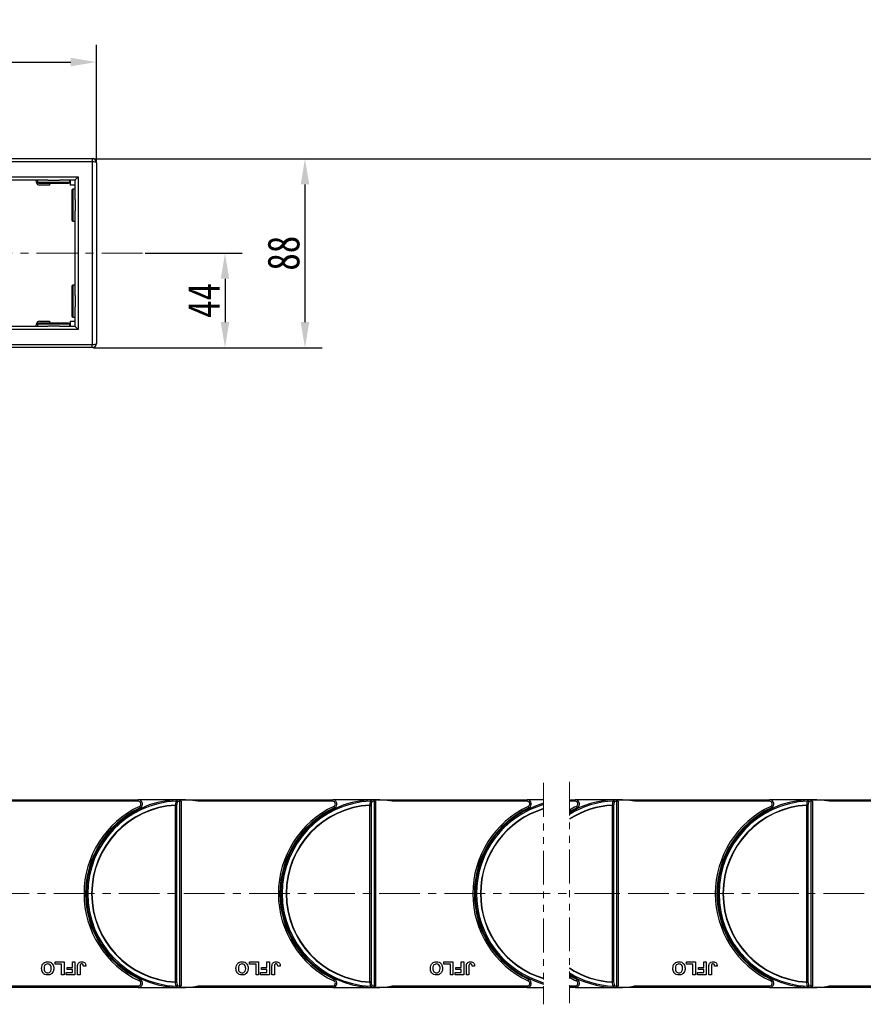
# Model space of a CAD drawing. Header units: millimetres. Extents: x -976 to 1106, y 28 to 1486.
# Tile 23 of 51: x 205 to 600, y 666 to 1127. Entities that reach past the tile are written whole.
import ezdxf

# ---------------------------------------------------------------- set-up
doc = ezdxf.new("R2010")
doc.units = ezdxf.units.MM
doc.linetypes.add('CENTERX2', pattern=[20.32, 12.7, -2.54, 2.54, -2.54])
doc.linetypes.add('PHANTOM2', pattern=[31.75, 15.875, -3.175, 3.175, -3.175, 3.175, -3.175])
doc.styles.get("Standard").update_dxf_attribs({"font": '仿宋_GB2312.ttf', "width": 0.8})
doc.dimstyles.new('ISO-60.1', dxfattribs={"dimtxt": 15, "dimasz": 12, "dimexe": 8, "dimexo": 0.625, "dimgap": 2.5, "dimtad": 1, "dimdsep": 46, "dimtxsty": 'Standard', "dimcen": 2.5, "dimadec": 0, "dimazin": 0, "dimtfac": 1, "dimtmove": 0, "dimatfit": 3, "dimfxl": 0, "dimarcsym": 0})

# ---------------------------------------------------------------- blocks, each defined once
blk = doc.blocks.new('*D3622')
at = {"color": 0, "lineweight": -2}
for p, q in [((117.49, 1062.16), (117.49, 1115.12)), ((240.51, 1060.47), (240.51, 1115.12)), ((129.49, 1107.12), (228.51, 1107.12))]:
    blk.add_line(p, q, dxfattribs=at)
at = {"color": 0, "lineweight": 9}
for points in [[(129.49, 1109.12), (129.49, 1105.12), (117.49, 1107.12)], [(228.51, 1109.12), (228.51, 1105.12), (240.51, 1107.12)]]:
    blk.add_solid(points, dxfattribs=at)
at = {"layer": 'Defpoints', "color": 0, "lineweight": 9}
for p in [(240.51, 1107.12), (117.49, 1061.53), (240.51, 1059.84)]:
    blk.add_point(p, dxfattribs=at)
at = {"color": 0, "lineweight": 9, "insert": (179, 1117.12), "char_height": 15, "attachment_point": 5}
blk.add_mtext('125', dxfattribs=at)
blk = doc.blocks.new('*D3624')
at = {"color": 0, "lineweight": -2}
for p, q in [((239.14, 1061.84), (346.17, 1061.84)), ((338.17, 1049.84), (338.17, 985.31)), ((239.14, 973.31), (346.17, 973.31))]:
    blk.add_line(p, q, dxfattribs=at)
at = {"color": 0, "lineweight": 9}
for points in [[(336.17, 1049.84), (340.17, 1049.84), (338.17, 1061.84)], [(336.17, 985.31), (340.17, 985.31), (338.17, 973.31)]]:
    blk.add_solid(points, dxfattribs=at)
at = {"layer": 'Defpoints', "color": 0, "lineweight": 9}
for p in [(238.51, 1061.84), (238.51, 973.31), (338.17, 973.31)]:
    blk.add_point(p, dxfattribs=at)
at = {"color": 0, "lineweight": 9, "insert": (328.17, 1017.58), "char_height": 15, "attachment_point": 5, "rotation": 90}
blk.add_mtext('88', dxfattribs=at)
blk = doc.blocks.new('*D3625')
at = {"color": 0, "lineweight": -2}
for p, q in [((263.43, 1017.58), (308.73, 1017.58)), ((300.73, 1005.58), (300.73, 985.31)), ((263.43, 973.31), (308.73, 973.31))]:
    blk.add_line(p, q, dxfattribs=at)
at = {"color": 0, "lineweight": 9}
for points in [[(298.73, 1005.58), (302.73, 1005.58), (300.73, 1017.58)], [(298.73, 985.31), (302.73, 985.31), (300.73, 973.31)]]:
    blk.add_solid(points, dxfattribs=at)
at = {"layer": 'Defpoints', "color": 0, "lineweight": 9}
for p in [(262.81, 1017.58), (262.81, 973.31), (300.73, 973.31)]:
    blk.add_point(p, dxfattribs=at)
at = {"color": 0, "lineweight": 9, "insert": (290.73, 995.44), "char_height": 15, "attachment_point": 5, "rotation": 90}
blk.add_mtext('44', dxfattribs=at)
blk = doc.blocks.new('*D3629')
at = {"color": 0, "lineweight": -2}
for p, q in [((289.94, 1061.84), (983.8, 1061.84)), ((975.8, 1049.84), (975.8, 685.34)), ((885.55, 673.34), (983.8, 673.34))]:
    blk.add_line(p, q, dxfattribs=at)
at = {"color": 0, "lineweight": 9}
for points in [[(973.8, 1049.84), (977.8, 1049.84), (975.8, 1061.84)], [(973.8, 685.34), (977.8, 685.34), (975.8, 673.34)]]:
    blk.add_solid(points, dxfattribs=at)
at = {"layer": 'Defpoints', "color": 0, "lineweight": 9}
for p in [(289.31, 1061.84), (884.92, 673.34), (975.8, 673.34)]:
    blk.add_point(p, dxfattribs=at)
at = {"color": 0, "lineweight": 9, "insert": (965.8, 867.59), "char_height": 15, "attachment_point": 5, "rotation": 90}
blk.add_mtext('2R+88', dxfattribs=at)

msp = doc.modelspace()

# ---------------------------------------------------------------- linework, layer by layer
at = {"color": 7, "linetype": 'Continuous', "lineweight": 25}
for p, q in [((161.135, 1061.864), (238.514, 1061.864)), ((238.514, 1061.864), (238.514, 1060.364)), ((238.514, 1060.364), (161.135, 1060.364)), ((238.514, 1060.364), (238.514, 974.836)), ((240.514, 1059.864), (240.514, 975.336)), ((169.014, 1053.364), (232.014, 1053.364)), ((217.821, 1051.864), (188.206, 1051.864)), ((212.482, 1050.704), (212.277, 1051.864)), ((213.014, 1051.864), (213.014, 1050.864)), ((217.821, 1051.864), (223.206, 1051.864)), ((230.514, 1051.864), (223.206, 1051.864)), ((228.014, 1050.864), (228.014, 1051.864)), ((228.414, 1049.464), (228.414, 1051.864)), ((230.514, 1042.793), (230.514, 1051.864)), ((232.014, 1053.364), (232.014, 981.836)), ((213.514, 1050.364), (223.956, 1050.364)), ((218.614, 1049.464), (213.959, 1049.464)), ((218.614, 1050.364), (218.614, 1049.464)), ((223.956, 1050.364), (227.514, 1050.364)), ((230.514, 1049.464), (228.414, 1049.464)), ((229.014, 1047.1), (229.014, 1033.1)), ((230.514, 1047.6), (229.514, 1047.6)), ((230.514, 1042.793), (230.514, 1037.408)), ((230.514, 997.793), (230.514, 1037.408)), ((229.514, 1032.6), (230.514, 1032.6)), ((229.014, 1002.1), (229.014, 988.1)), ((230.514, 1002.6), (229.514, 1002.6)), ((230.514, 997.793), (230.514, 992.408)), ((230.514, 983.336), (230.514, 992.408)), ((229.514, 987.6), (230.514, 987.6)), ((188.206, 983.336), (217.821, 983.336)), ((212.277, 983.336), (212.482, 984.497)), ((213.014, 984.336), (213.014, 983.336)), ((227.514, 984.836), (213.514, 984.836)), ((213.959, 985.736), (218.614, 985.736)), ((223.206, 983.336), (217.821, 983.336)), ((218.614, 985.736), (218.614, 984.836)), ((223.206, 983.336), (230.514, 983.336)), ((228.014, 983.336), (228.014, 984.336)), ((228.414, 983.336), (228.414, 985.736)), ((228.414, 985.736), (230.514, 985.736)), ((232.014, 981.836), (169.014, 981.836)), ((161.135, 974.836), (238.514, 974.836)), ((238.514, 973.336), (161.135, 973.336)), ((238.514, 973.336), (238.514, 974.836)), ((189.183, 761.6), (260.15, 761.6)), ((260.15, 760.85), (260.15, 761.6)), ((279.872, 761.6), (260.15, 761.6)), ((280.024, 761.007), (279.422, 761.457)), ((279.872, 761.6), (280.183, 761.6)), ((280.183, 761.6), (351.15, 761.6)), ((280.183, 761.6), (280.183, 761.599)), ((351.15, 760.85), (351.15, 761.6)), ((370.872, 761.6), (351.15, 761.6)), ((371.024, 761.007), (370.422, 761.457)), ((370.872, 761.6), (371.183, 761.6)), ((371.183, 761.6), (442.15, 761.6)), ((371.183, 761.6), (371.183, 761.599)), ((442.15, 760.85), (442.15, 761.6)), ((449.908, 761.6), (442.15, 761.6)), ((461.953, 761.6), (464.687, 761.6)), ((464.687, 760.85), (464.687, 761.6)), ((484.409, 761.6), (464.687, 761.6)), ((484.561, 761.007), (483.959, 761.457)), ((484.409, 761.6), (484.72, 761.6)), ((484.72, 761.6), (555.687, 761.6)), ((484.72, 761.6), (484.72, 761.599)), ((555.687, 760.85), (555.687, 761.6)), ((575.409, 761.6), (555.687, 761.6)), ((575.561, 761.007), (574.959, 761.457)), ((575.409, 761.6), (575.72, 761.6)), ((575.72, 761.6), (646.687, 761.6)), ((575.72, 761.6), (575.72, 761.599)), ((260.15, 760.85), (196.962, 760.85)), ((277.562, 676.239), (277.562, 758.962)), ((277.562, 758.962), (278.092, 758.962)), ((278.092, 758.962), (278.092, 676.239)), ((279.653, 674.357), (279.653, 760.844)), ((280.028, 760.85), (280.183, 760.85)), ((280.183, 760.85), (280.183, 674.35)), ((351.15, 760.85), (287.962, 760.85)), ((368.562, 676.239), (368.562, 758.962)), ((368.562, 758.962), (369.092, 758.962)), ((369.092, 758.962), (369.092, 676.239)), ((370.653, 674.357), (370.653, 760.844)), ((371.028, 760.85), (371.183, 760.85)), ((371.183, 760.85), (371.183, 674.35)), ((442.15, 760.85), (378.962, 760.85)), ((464.687, 760.85), (461.953, 760.85)), ((482.098, 676.239), (482.098, 758.962)), ((482.098, 758.962), (482.629, 758.962)), ((482.629, 758.962), (482.629, 676.239)), ((484.189, 674.357), (484.189, 760.844)), ((484.564, 760.85), (484.72, 760.85)), ((484.72, 760.85), (484.72, 674.35)), ((555.687, 760.85), (492.498, 760.85)), ((573.098, 676.239), (573.098, 758.962)), ((573.098, 758.962), (573.629, 758.962)), ((573.629, 758.962), (573.629, 676.239)), ((575.189, 674.357), (575.189, 760.844)), ((575.564, 760.85), (575.72, 760.85)), ((575.72, 760.85), (575.72, 674.35)), ((646.687, 760.85), (583.498, 760.85)), ((236.482, 724.9), (236.076, 724.9)), ((327.482, 724.9), (327.077, 724.9)), ((418.482, 724.9), (418.076, 724.9)), ((532.019, 724.9), (531.613, 724.9)), ((236.076, 710.3), (236.482, 710.3)), ((327.077, 710.3), (327.482, 710.3)), ((418.076, 710.3), (418.482, 710.3)), ((531.613, 710.3), (532.019, 710.3)), ((221.179, 684.6), (221.179, 685.6)), ((221.179, 685.6), (225.41, 685.6)), ((224.256, 684.6), (221.179, 684.6)), ((224.256, 679.6), (224.256, 684.6)), ((225.41, 685.6), (225.41, 679.6)), ((226.795, 682.062), (226.795, 683.062)), ((226.795, 683.062), (229.333, 683.062)), ((229.333, 683.062), (229.333, 685.6)), ((229.333, 685.6), (230.487, 685.6)), ((230.487, 685.6), (230.487, 679.6)), ((231.718, 679.6), (231.718, 683.383)), ((232.871, 683.484), (232.871, 679.6)), ((235.564, 683.677), (234.41, 683.6)), ((312.179, 684.6), (312.179, 685.6)), ((312.179, 685.6), (316.41, 685.6)), ((315.256, 684.6), (312.179, 684.6)), ((315.256, 679.6), (315.256, 684.6)), ((316.41, 685.6), (316.41, 679.6)), ((317.795, 682.062), (317.795, 683.062)), ((317.795, 683.062), (320.333, 683.062)), ((320.333, 685.6), (321.487, 685.6)), ((320.333, 683.062), (320.333, 685.6)), ((321.487, 685.6), (321.487, 679.6)), ((322.718, 679.6), (322.718, 683.383)), ((323.871, 683.484), (323.871, 679.6)), ((326.564, 683.677), (325.41, 683.6)), ((403.179, 684.6), (403.179, 685.6)), ((403.179, 685.6), (407.41, 685.6)), ((406.256, 684.6), (403.179, 684.6)), ((406.256, 679.6), (406.256, 684.6)), ((407.41, 685.6), (407.41, 679.6)), ((408.795, 682.062), (408.795, 683.062)), ((408.795, 683.062), (411.333, 683.062)), ((411.333, 683.062), (411.333, 685.6)), ((411.333, 685.6), (412.487, 685.6)), ((412.487, 685.6), (412.487, 679.6)), ((413.718, 679.6), (413.718, 683.383)), ((414.871, 683.484), (414.871, 679.6)), ((417.564, 683.677), (416.41, 683.6)), ((516.716, 684.6), (516.716, 685.6)), ((516.716, 685.6), (520.947, 685.6)), ((519.793, 684.6), (516.716, 684.6)), ((519.793, 679.6), (519.793, 684.6)), ((520.947, 685.6), (520.947, 679.6)), ((522.331, 683.062), (524.87, 683.062)), ((522.331, 682.062), (522.331, 683.062)), ((524.87, 683.062), (524.87, 685.6)), ((524.87, 685.6), (526.024, 685.6)), ((526.024, 685.6), (526.024, 679.6)), ((527.254, 679.6), (527.254, 683.383)), ((528.408, 683.484), (528.408, 679.6)), ((531.1, 683.677), (529.947, 683.6)), ((225.41, 679.6), (224.256, 679.6)), ((226.41, 679.6), (226.41, 680.6)), ((226.41, 680.6), (229.333, 680.6)), ((230.487, 679.6), (226.41, 679.6)), ((229.333, 682.062), (226.795, 682.062)), ((229.333, 680.6), (229.333, 682.062)), ((232.871, 679.6), (231.718, 679.6)), ((316.41, 679.6), (315.256, 679.6)), ((317.41, 679.6), (317.41, 680.6)), ((317.41, 680.6), (320.333, 680.6)), ((321.487, 679.6), (317.41, 679.6)), ((320.333, 682.062), (317.795, 682.062)), ((320.333, 680.6), (320.333, 682.062)), ((323.871, 679.6), (322.718, 679.6)), ((407.41, 679.6), (406.256, 679.6)), ((408.41, 679.6), (408.41, 680.6)), ((408.41, 680.6), (411.333, 680.6)), ((412.487, 679.6), (408.41, 679.6)), ((411.333, 682.062), (408.795, 682.062)), ((411.333, 680.6), (411.333, 682.062)), ((414.871, 679.6), (413.718, 679.6)), ((520.947, 679.6), (519.793, 679.6)), ((521.947, 680.6), (524.87, 680.6)), ((521.947, 679.6), (521.947, 680.6)), ((526.024, 679.6), (521.947, 679.6)), ((524.87, 682.062), (522.331, 682.062)), ((524.87, 680.6), (524.87, 682.062)), ((528.408, 679.6), (527.254, 679.6)), ((260.15, 673.6), (189.183, 673.6)), ((196.962, 674.35), (260.15, 674.35)), ((260.15, 674.35), (260.15, 673.6)), ((260.15, 673.6), (279.872, 673.6)), ((278.092, 676.239), (277.562, 676.239)), ((280.183, 673.6), (279.872, 673.6)), ((280.028, 674.35), (280.183, 674.35)), ((280.183, 673.601), (280.183, 673.6)), ((351.15, 673.6), (280.183, 673.6)), ((287.962, 674.35), (351.15, 674.35)), ((351.15, 674.35), (351.15, 673.6)), ((351.15, 673.6), (370.872, 673.6)), ((369.092, 676.239), (368.562, 676.239)), ((371.183, 673.6), (370.872, 673.6)), ((371.028, 674.35), (371.183, 674.35)), ((371.183, 673.601), (371.183, 673.6)), ((442.15, 673.6), (371.183, 673.6)), ((378.962, 674.35), (442.15, 674.35)), ((442.15, 674.35), (442.15, 673.6)), ((442.15, 673.6), (449.906, 673.6)), ((461.952, 674.35), (464.687, 674.35)), ((464.687, 673.6), (461.952, 673.6)), ((464.687, 674.35), (464.687, 673.6)), ((464.687, 673.6), (484.409, 673.6)), ((482.629, 676.239), (482.098, 676.239)), ((484.72, 673.6), (484.409, 673.6)), ((484.564, 674.35), (484.72, 674.35)), ((484.72, 673.601), (484.72, 673.6)), ((555.687, 673.6), (484.72, 673.6)), ((492.498, 674.35), (555.687, 674.35)), ((555.687, 674.35), (555.687, 673.6)), ((555.687, 673.6), (575.409, 673.6)), ((573.629, 676.239), (573.098, 676.239)), ((575.72, 673.6), (575.409, 673.6)), ((575.564, 674.35), (575.72, 674.35)), ((575.72, 673.601), (575.72, 673.6)), ((646.687, 673.6), (575.72, 673.6)), ((583.498, 674.35), (646.687, 674.35))]:
    msp.add_line(p, q, dxfattribs=at)
at = {"color": 8, "linetype": 'Continuous', "lineweight": 25}
for p, q in [((213.014, 1050.864), (224.202, 1050.864)), ((224.202, 1050.864), (228.014, 1050.864)), ((229.514, 1047.6), (229.514, 1032.6)), ((229.514, 1002.6), (229.514, 987.6)), ((228.014, 984.336), (213.014, 984.336))]:
    msp.add_line(p, q, dxfattribs=at)
at = {"color": 1, "linetype": 'CENTERX2', "lineweight": 13, "ltscale": 1.5}
for p, q in [((262.084, 1017.6), (-67.326, 1017.241)), ((7.183, 717.6), (483.666, 717.6)), ((904.704, 717.6), (470.718, 717.6))]:
    msp.add_line(p, q, dxfattribs=at)
at = {"color": 3, "linetype": 'PHANTOM2', "lineweight": 9}
for p, q in [((449.908, 769.437), (449.906, 665.763)), ((461.954, 770), (461.952, 666.326))]:
    msp.add_line(p, q, dxfattribs=at)
at = {"color": 7, "linetype": 'Continuous', "lineweight": 25, "flags": 128}
for points in [[(232.014, 1053.364), (231.721, 1053.072), (231.44, 1052.79), (231.18, 1052.531), (230.953, 1052.304), (230.766, 1052.117), (230.628, 1051.978), (230.543, 1051.893), (230.514, 1051.864)], [(230.514, 983.336), (230.543, 983.307), (230.628, 983.222), (230.766, 983.083), (230.953, 982.897), (231.18, 982.67), (231.44, 982.41), (231.721, 982.129), (232.014, 981.836)], [(277.893, 761.556), (277.893, 761.545), (277.895, 761.512), (277.897, 761.459), (277.9, 761.386), (277.904, 761.296), (277.909, 761.192), (277.914, 761.077), (277.92, 760.953)], [(368.893, 761.556), (368.893, 761.545), (368.895, 761.512), (368.897, 761.459), (368.9, 761.386), (368.904, 761.296), (368.909, 761.192), (368.914, 761.077), (368.92, 760.953)], [(482.429, 761.556), (482.43, 761.545), (482.431, 761.512), (482.434, 761.459), (482.437, 761.386), (482.441, 761.296), (482.446, 761.192), (482.451, 761.077), (482.457, 760.953)], [(573.429, 761.556), (573.43, 761.545), (573.431, 761.512), (573.434, 761.459), (573.437, 761.386), (573.441, 761.296), (573.446, 761.192), (573.451, 761.077), (573.457, 760.953)], [(260.682, 758.469), (260.744, 758.336), (260.804, 758.209), (260.859, 758.092), (260.907, 757.989), (260.947, 757.904), (260.976, 757.842), (260.994, 757.803), (261, 757.79)], [(277.553, 759.108), (277.554, 759.09), (277.555, 759.072), (277.556, 759.054), (277.558, 759.035), (277.559, 759.017), (277.56, 758.998), (277.561, 758.98), (277.562, 758.962)], [(351.682, 758.469), (351.744, 758.336), (351.804, 758.209), (351.859, 758.092), (351.907, 757.989), (351.947, 757.904), (351.976, 757.842), (351.994, 757.803), (352, 757.79)], [(368.553, 759.108), (368.554, 759.09), (368.555, 759.072), (368.556, 759.054), (368.557, 759.035), (368.559, 759.017), (368.56, 758.998), (368.561, 758.98), (368.562, 758.962)], [(442.682, 758.469), (442.744, 758.336), (442.804, 758.209), (442.859, 758.092), (442.907, 757.989), (442.947, 757.904), (442.976, 757.842), (442.994, 757.803), (443, 757.79)], [(465.218, 758.469), (465.28, 758.336), (465.34, 758.209), (465.395, 758.092), (465.444, 757.989), (465.483, 757.904), (465.513, 757.842), (465.531, 757.803), (465.537, 757.79)], [(482.09, 759.108), (482.091, 759.09), (482.092, 759.072), (482.093, 759.054), (482.094, 759.035), (482.095, 759.017), (482.096, 758.998), (482.097, 758.98), (482.098, 758.962)], [(556.218, 758.469), (556.28, 758.336), (556.34, 758.209), (556.395, 758.092), (556.444, 757.989), (556.483, 757.904), (556.513, 757.842), (556.531, 757.803), (556.537, 757.79)], [(260.682, 676.732), (260.744, 676.864), (260.804, 676.992), (260.859, 677.109), (260.907, 677.212), (260.947, 677.296), (260.976, 677.359), (260.994, 677.398), (261, 677.411)], [(277.562, 676.239), (277.561, 676.221), (277.56, 676.202), (277.559, 676.184), (277.558, 676.165), (277.556, 676.147), (277.555, 676.129), (277.554, 676.11), (277.553, 676.092)], [(277.92, 674.247), (277.914, 674.124), (277.909, 674.008), (277.904, 673.904), (277.9, 673.815), (277.897, 673.742), (277.895, 673.689), (277.893, 673.656), (277.893, 673.645)], [(351.682, 676.732), (351.744, 676.864), (351.804, 676.992), (351.859, 677.109), (351.907, 677.212), (351.947, 677.296), (351.976, 677.359), (351.994, 677.398), (352, 677.411)], [(368.562, 676.239), (368.561, 676.221), (368.56, 676.202), (368.559, 676.184), (368.557, 676.165), (368.556, 676.147), (368.555, 676.129), (368.554, 676.11), (368.553, 676.092)], [(368.92, 674.247), (368.914, 674.124), (368.909, 674.008), (368.904, 673.904), (368.9, 673.815), (368.897, 673.742), (368.895, 673.689), (368.893, 673.656), (368.893, 673.645)], [(442.682, 676.732), (442.744, 676.864), (442.804, 676.992), (442.859, 677.109), (442.907, 677.212), (442.947, 677.296), (442.976, 677.359), (442.994, 677.398), (443, 677.411)], [(465.218, 676.732), (465.28, 676.864), (465.34, 676.992), (465.395, 677.109), (465.444, 677.212), (465.483, 677.296), (465.513, 677.359), (465.531, 677.398), (465.537, 677.411)], [(482.098, 676.239), (482.097, 676.221), (482.096, 676.202), (482.095, 676.184), (482.094, 676.165), (482.093, 676.147), (482.092, 676.129), (482.091, 676.11), (482.09, 676.092)], [(482.457, 674.247), (482.451, 674.124), (482.446, 674.008), (482.441, 673.904), (482.437, 673.815), (482.434, 673.742), (482.431, 673.689), (482.43, 673.656), (482.429, 673.645)], [(556.218, 676.732), (556.28, 676.864), (556.34, 676.992), (556.395, 677.109), (556.444, 677.212), (556.483, 677.296), (556.513, 677.359), (556.531, 677.398), (556.537, 677.411)], [(573.457, 674.247), (573.451, 674.124), (573.446, 674.008), (573.441, 673.904), (573.437, 673.815), (573.434, 673.742), (573.431, 673.689), (573.43, 673.656), (573.429, 673.645)]]:
    msp.add_lwpolyline(points, dxfattribs=at)
at = {"color": 7, "linetype": 'Continuous', "lineweight": 25}
for centre, radius, start, end in [((238.514, 1059.864), 2, 0, 90), ((213.959, 1050.964), 1.5, 190, 270), ((213.514, 1050.864), 0.5, 180, 270), ((227.514, 1050.864), 0.5, 270, 0), ((229.514, 1047.1), 0.5, 90, 180), ((229.514, 1033.1), 0.5, 180, 270), ((229.514, 1002.1), 0.5, 90, 180), ((229.514, 988.1), 0.5, 180, 270), ((213.959, 984.236), 1.5, 90, 170), ((213.514, 984.336), 0.5, 90, 180), ((227.514, 984.336), 0.5, 0, 90), ((238.514, 975.336), 2, 270, 0), ((279.872, 717.6), 44, 92.57859, 267.42141), ((260.15, 759.6), 2, 295.15349, 90), ((279.872, 717.6), 44, 91.40525, 92.57859), ((277.784, 760.887), 0.677, 353.16625, 80.78329), ((279.872, 717.6), 44, 79.40598, 91.40525), ((278.773, 760.863), 0.88, 358.72506, 42.44683), ((276.488, 760.851), 3.54, 359.98441, 2.52712), ((370.872, 717.6), 44, 92.57859, 267.42141), ((351.15, 759.6), 2, 295.15349, 90), ((370.872, 717.6), 44, 91.40525, 92.57859), ((368.784, 760.887), 0.677, 353.16756, 80.78199), ((370.872, 717.6), 44, 79.40598, 91.40525), ((369.773, 760.863), 0.88, 358.72417, 42.44528), ((367.45, 760.851), 3.577, 359.99234, 2.50831), ((442.15, 759.6), 2, 295.15349, 90), ((484.409, 717.6), 44, 92.57859, 120.68742), ((464.687, 759.6), 2, 295.15349, 90), ((484.409, 717.6), 44, 91.40525, 92.57859), ((482.321, 760.887), 0.677, 353.16632, 80.78032), ((484.409, 717.6), 44, 79.40598, 91.40525), ((483.31, 760.863), 0.88, 358.7258, 42.43878), ((480.913, 760.848), 3.651, 0.0288, 2.49359), ((575.409, 717.6), 44, 92.57859, 267.42141), ((555.687, 759.6), 2, 295.15349, 90), ((575.409, 717.6), 44, 91.40525, 92.57859), ((573.321, 760.887), 0.677, 353.1688, 80.78365), ((575.409, 717.6), 44, 79.40598, 91.40525), ((574.31, 760.863), 0.879, 358.72005, 42.45429), ((572.062, 760.853), 3.502, 359.95442, 2.52449), ((279.872, 717.6), 45.15, 115.15349, 244.84651), ((279.872, 717.6), 44.4, 115.15349, 244.84651), ((279.872, 717.6), 43.397, 92.57859, 267.42141), ((279.872, 717.6), 41.573, 93.19752, 266.80248), ((279.872, 717.6), 41.426, 93.19752, 266.80248), ((260.15, 759.6), 1.25, 295.15349, 90), ((277.01, 756.057), 3.1, 69.57943, 79.9114), ((277.377, 757.913), 3.088, 69.52546, 79.868), ((280.403, 717.6), 43.25, 90.99361, 92.57859), ((370.872, 717.6), 45.15, 115.15349, 244.84651), ((370.872, 717.6), 44.4, 115.15349, 244.84651), ((370.872, 717.6), 43.397, 92.57859, 267.42141), ((370.872, 717.6), 41.573, 93.19752, 266.80248), ((370.872, 717.6), 41.426, 93.19752, 266.80248), ((351.15, 759.6), 1.25, 295.15349, 90), ((368.011, 756.058), 3.099, 69.57796, 79.91288), ((368.376, 757.912), 3.089, 69.5275, 79.86596), ((371.403, 717.6), 43.25, 90.99361, 92.57859), ((461.872, 717.6), 45.15, 115.15349, 244.84651), ((461.872, 717.6), 44.4, 115.15349, 244.84651), ((461.872, 717.6), 44, 105.77863, 254.21961), ((461.872, 717.6), 43.397, 106.0037, 253.99454), ((461.872, 717.6), 41.573, 106.72618, 253.27206), ((461.872, 717.6), 41.426, 106.78732, 253.21091), ((442.15, 759.6), 1.25, 295.15349, 90), ((484.409, 717.6), 43.397, 92.57859, 121.161), ((484.409, 717.6), 41.573, 93.19752, 122.69396), ((484.409, 717.6), 41.426, 93.19752, 122.82463), ((484.409, 717.6), 45.15, 115.15349, 119.82514), ((484.409, 717.6), 44.4, 115.15349, 120.38157), ((464.687, 759.6), 1.25, 295.15349, 90), ((481.547, 756.055), 3.101, 69.58202, 79.90882), ((481.913, 757.914), 3.088, 69.52419, 79.86764), ((484.939, 717.6), 43.25, 90.99361, 92.57859), ((575.409, 717.6), 45.15, 115.15349, 244.84651), ((575.409, 717.6), 44.4, 115.15349, 244.84651), ((575.409, 717.6), 43.397, 92.57859, 267.42141), ((575.409, 717.6), 41.573, 93.19752, 266.80248), ((575.409, 717.6), 41.426, 93.19752, 266.80248), ((555.687, 759.6), 1.25, 295.15349, 90), ((551.08, 757.802), 22.049, 3.01447, 3.39671), ((572.547, 756.057), 3.1, 69.58048, 79.91357), ((572.913, 757.914), 3.088, 69.52588, 79.8692), ((575.939, 717.6), 43.25, 90.99361, 92.57859), ((484.409, 717.6), 41.426, 237.1736, 266.80248), ((484.409, 717.6), 41.573, 237.30428, 266.80248), ((484.409, 717.6), 43.397, 238.83723, 267.42141), ((484.409, 717.6), 44, 239.31082, 267.42141), ((484.409, 717.6), 44.4, 239.61667, 244.84651), ((484.409, 717.6), 45.15, 240.17309, 244.84651), ((260.15, 675.6), 2, 270, 64.84651), ((260.15, 675.6), 1.25, 270, 64.84651), ((277.01, 679.144), 3.1, 280.0886, 290.42057), ((277.784, 674.313), 0.677, 279.21527, 6.83518), ((279.872, 717.6), 44, 267.42141, 268.59475), ((277.377, 677.287), 3.088, 280.132, 290.47454), ((280.403, 717.6), 43.25, 267.42141, 269.00639), ((279.872, 717.6), 44, 268.59475, 280.59402), ((278.773, 674.337), 0.88, 317.55644, 1.2735), ((276.491, 674.349), 3.536, 357.47171, 0.01677), ((351.15, 675.6), 2, 270, 64.84651), ((351.15, 675.6), 1.25, 270, 64.84651), ((368.011, 679.143), 3.099, 280.08712, 290.42204), ((368.784, 674.313), 0.677, 279.21658, 6.83388), ((370.872, 717.6), 44, 267.42141, 268.59475), ((368.376, 677.288), 3.089, 280.13404, 290.4725), ((371.403, 717.6), 43.25, 267.42141, 269.00639), ((370.872, 717.6), 44, 268.59475, 280.59402), ((369.773, 674.337), 0.88, 317.55799, 1.27438), ((367.454, 674.35), 3.574, 357.49052, 0.00883), ((442.15, 675.6), 2, 270, 64.84651), ((442.15, 675.6), 1.25, 270, 64.84651), ((464.687, 675.6), 2, 270, 64.84651), ((464.687, 675.6), 1.25, 270, 64.84651), ((481.547, 679.145), 3.101, 280.09118, 290.41798), ((482.321, 674.313), 0.677, 279.21968, 6.83368), ((484.409, 717.6), 44, 267.42141, 268.59475), ((481.913, 677.287), 3.088, 280.13236, 290.47581), ((484.939, 717.6), 43.25, 267.42141, 269.00639), ((484.409, 717.6), 44, 268.59475, 280.59402), ((483.31, 674.337), 0.88, 317.56575, 1.27151), ((480.913, 674.352), 3.651, 357.50641, 359.9712), ((555.687, 675.6), 2, 270, 64.84651), ((555.687, 675.6), 1.25, 270, 64.84651), ((554.903, 677.184), 18.22, 356.56313, 357.0257), ((572.547, 679.144), 3.1, 280.08643, 290.41952), ((573.321, 674.313), 0.677, 279.21635, 6.8312), ((575.409, 717.6), 44, 267.42141, 268.59475), ((572.913, 677.287), 3.088, 280.1308, 290.47412), ((575.939, 717.6), 43.25, 267.42141, 269.00639), ((575.409, 717.6), 44, 268.59475, 280.59402), ((574.31, 674.337), 0.879, 317.55024, 1.27726), ((572.062, 674.347), 3.502, 357.47551, 0.04558)]:
    msp.add_arc(centre, radius, start, end, dxfattribs=at)
for centre, start_param, end_param in [((238.514, 1059.864), 0, 1.5707963), ((238.514, 975.336), 4.712389, 6.2831853)]:
    msp.add_ellipse(centre, major_axis=(2, 0), ratio=0.25, start_param=start_param, end_param=end_param, dxfattribs=at)
for points, knots in [([(279.422, 761.457), (279.29, 761.507), (279.086, 761.584), (278.869, 761.586), (278.793, 761.587)], [0, 0, 0, 0, 0.64984434, 1, 1, 1, 1]), ([(280.183, 760.85), (280.182, 760.852), (280.129, 760.904), (280.076, 760.956), (280.024, 761.007)], [0, 0, 0, 0, 0.024536, 1, 1, 1, 1]), ([(370.422, 761.457), (370.29, 761.507), (370.086, 761.584), (369.869, 761.586), (369.793, 761.587)], [0, 0, 0, 0, 0.6498294, 1, 1, 1, 1]), ([(371.183, 760.85), (371.182, 760.852), (371.129, 760.904), (371.076, 760.956), (371.024, 761.007)], [0, 0, 0, 0, 0.0245372, 1, 1, 1, 1]), ([(483.959, 761.457), (483.826, 761.507), (483.622, 761.584), (483.406, 761.586), (483.33, 761.587)], [0, 0, 0, 0, 0.6497995, 1, 1, 1, 1]), ([(484.72, 760.85), (484.718, 760.852), (484.666, 760.904), (484.613, 760.956), (484.561, 761.007)], [0, 0, 0, 0, 0.02453486, 1, 1, 1, 1]), ([(574.959, 761.457), (574.826, 761.507), (574.622, 761.584), (574.406, 761.586), (574.33, 761.587)], [0, 0, 0, 0, 0.6498593, 1, 1, 1, 1]), ([(575.72, 760.85), (575.718, 760.852), (575.666, 760.904), (575.613, 760.956), (575.561, 761.007)], [0, 0, 0, 0, 0.02453486, 1, 1, 1, 1]), ([(277.553, 759.108), (277.637, 759.53), (277.759, 760.145), (277.881, 760.76), (277.92, 760.953)], [0, 0, 0, 0, 0.6855349, 1, 1, 1, 1]), ([(278.457, 760.806), (278.419, 760.613), (278.297, 759.998), (278.175, 759.383), (278.092, 758.962)], [0, 0, 0, 0, 0.3144765, 1, 1, 1, 1]), ([(280.028, 760.85), (279.969, 760.85), (279.83, 760.849), (279.718, 760.846), (279.653, 760.844)], [0, 0, 0, 0, 0.4157122, 1, 1, 1, 1]), ([(368.553, 759.108), (368.637, 759.53), (368.759, 760.145), (368.881, 760.76), (368.92, 760.953)], [0, 0, 0, 0, 0.68553685, 1, 1, 1, 1]), ([(369.457, 760.806), (369.419, 760.613), (369.297, 759.998), (369.175, 759.383), (369.092, 758.962)], [0, 0, 0, 0, 0.314476, 1, 1, 1, 1]), ([(371.028, 760.85), (370.969, 760.85), (370.83, 760.849), (370.718, 760.846), (370.653, 760.844)], [0, 0, 0, 0, 0.4157122, 1, 1, 1, 1]), ([(482.09, 759.108), (482.174, 759.53), (482.296, 760.145), (482.418, 760.76), (482.457, 760.953)], [0, 0, 0, 0, 0.68553388, 1, 1, 1, 1]), ([(482.993, 760.806), (482.955, 760.613), (482.834, 759.998), (482.712, 759.383), (482.629, 758.962)], [0, 0, 0, 0, 0.314474, 1, 1, 1, 1]), ([(484.564, 760.85), (484.506, 760.85), (484.366, 760.849), (484.255, 760.846), (484.189, 760.844)], [0, 0, 0, 0, 0.4157505, 1, 1, 1, 1]), ([(573.09, 759.108), (573.174, 759.53), (573.296, 760.145), (573.418, 760.76), (573.457, 760.953)], [0, 0, 0, 0, 0.68553983, 1, 1, 1, 1]), ([(573.994, 760.806), (573.955, 760.613), (573.833, 759.998), (573.712, 759.383), (573.629, 758.962)], [0, 0, 0, 0, 0.31447989, 1, 1, 1, 1]), ([(575.564, 760.85), (575.506, 760.85), (575.366, 760.849), (575.255, 760.846), (575.189, 760.844)], [0, 0, 0, 0, 0.415674, 1, 1, 1, 1]), ([(214.871, 682.609), (214.901, 683.052), (214.96, 683.937), (215.66, 685.012), (216.666, 685.602), (217.361, 685.652), (217.709, 685.677)], [0, 0, 0, 0, 0.280559, 0.5594744, 0.7794223, 1, 1, 1, 1]), ([(217.726, 679.523), (217.279, 679.566), (216.387, 679.651), (215.394, 680.499), (214.927, 681.561), (214.89, 682.259), (214.871, 682.609)], [0, 0, 0, 0, 0.2798263, 0.5586395, 0.7789865, 1, 1, 1, 1]), ([(217.712, 684.677), (217.426, 684.64), (216.856, 684.567), (216.109, 683.774), (216.057, 683.033), (216.025, 682.58)], [0, 0, 0, 0, 0.2799821, 0.5597541, 1, 1, 1, 1]), ([(216.025, 682.58), (216.038, 682.297), (216.062, 681.735), (216.424, 681.005), (217.045, 680.58), (217.489, 680.542), (217.712, 680.523)], [0, 0, 0, 0, 0.2811006, 0.5600103, 0.7797046, 1, 1, 1, 1]), ([(217.709, 685.677), (218.153, 685.637), (219.039, 685.557), (220.033, 684.726), (220.506, 683.676), (220.545, 682.983), (220.564, 682.636)], [0, 0, 0, 0, 0.2799416, 0.5587153, 0.7790515, 1, 1, 1, 1]), ([(219.41, 682.597), (219.396, 682.881), (219.369, 683.447), (218.991, 684.169), (218.381, 684.611), (217.935, 684.655), (217.712, 684.677)], [0, 0, 0, 0, 0.2810103, 0.5601262, 0.7799449, 1, 1, 1, 1]), ([(217.712, 680.523), (217.997, 680.556), (218.567, 680.622), (219.329, 681.401), (219.379, 682.143), (219.41, 682.597)], [0, 0, 0, 0, 0.28026756, 0.55987496, 1, 1, 1, 1]), ([(220.564, 682.636), (220.556, 682.344), (220.541, 681.821), (220.371, 681.328), (220.296, 681.111)], [0, 0, 0, 0, 0.56018348, 1, 1, 1, 1]), ([(231.718, 683.383), (231.719, 683.599), (231.721, 683.984), (231.81, 684.359), (231.849, 684.523)], [0, 0, 0, 0, 0.560306, 1, 1, 1, 1]), ([(231.849, 684.523), (231.943, 684.723), (232.131, 685.122), (232.792, 685.606), (233.362, 685.65), (233.71, 685.677)], [0, 0, 0, 0, 0.2801275, 0.56030834, 1, 1, 1, 1]), ([(233.636, 684.677), (233.497, 684.668), (233.288, 684.654), (233.057, 684.487), (232.868, 684.113), (232.87, 683.763), (232.871, 683.484)], [0, 0, 0, 0, 0.2494036, 0.3744378, 0.4994621, 1, 1, 1, 1]), ([(234.254, 684.347), (234.214, 684.403), (234.134, 684.515), (233.921, 684.65), (233.744, 684.667), (233.636, 684.677)], [0, 0, 0, 0, 0.2807536, 0.5609467, 1, 1, 1, 1]), ([(233.71, 685.677), (234.003, 685.655), (234.586, 685.612), (235.252, 685.068), (235.529, 684.361), (235.552, 683.905), (235.564, 683.677)], [0, 0, 0, 0, 0.28023807, 0.55842048, 0.77883564, 1, 1, 1, 1]), ([(234.41, 683.6), (234.404, 683.745), (234.394, 684.003), (234.296, 684.242), (234.254, 684.347)], [0, 0, 0, 0, 0.56099914, 1, 1, 1, 1]), ([(305.871, 682.609), (305.901, 683.052), (305.96, 683.937), (306.66, 685.012), (307.666, 685.602), (308.361, 685.652), (308.709, 685.677)], [0, 0, 0, 0, 0.280559, 0.5594744, 0.7794223, 1, 1, 1, 1]), ([(308.726, 679.523), (308.279, 679.566), (307.387, 679.651), (306.394, 680.499), (305.928, 681.561), (305.89, 682.259), (305.871, 682.609)], [0, 0, 0, 0, 0.279826, 0.5586413, 0.7789867, 1, 1, 1, 1]), ([(308.712, 684.677), (308.426, 684.64), (307.856, 684.567), (307.109, 683.774), (307.057, 683.033), (307.025, 682.58)], [0, 0, 0, 0, 0.2799818, 0.5597535, 1, 1, 1, 1]), ([(307.025, 682.58), (307.038, 682.297), (307.062, 681.735), (307.424, 681.005), (308.045, 680.58), (308.489, 680.542), (308.712, 680.523)], [0, 0, 0, 0, 0.28110105, 0.56001057, 0.77970475, 1, 1, 1, 1]), ([(308.709, 685.677), (309.153, 685.637), (310.039, 685.557), (311.033, 684.726), (311.506, 683.676), (311.545, 682.983), (311.564, 682.636)], [0, 0, 0, 0, 0.2799387, 0.5587152, 0.7790516, 1, 1, 1, 1]), ([(310.41, 682.597), (310.396, 682.881), (310.369, 683.447), (309.991, 684.169), (309.381, 684.611), (308.935, 684.655), (308.712, 684.677)], [0, 0, 0, 0, 0.2810114, 0.5601254, 0.7799445, 1, 1, 1, 1]), ([(308.712, 680.523), (308.997, 680.556), (309.567, 680.622), (310.329, 681.401), (310.379, 682.143), (310.41, 682.597)], [0, 0, 0, 0, 0.28026756, 0.55987496, 1, 1, 1, 1]), ([(311.564, 682.636), (311.556, 682.344), (311.541, 681.821), (311.371, 681.328), (311.296, 681.111)], [0, 0, 0, 0, 0.56018161, 1, 1, 1, 1]), ([(322.718, 683.383), (322.719, 683.599), (322.721, 683.984), (322.81, 684.359), (322.849, 684.523)], [0, 0, 0, 0, 0.560306, 1, 1, 1, 1]), ([(322.849, 684.523), (322.943, 684.723), (323.131, 685.122), (323.792, 685.606), (324.362, 685.65), (324.71, 685.677)], [0, 0, 0, 0, 0.2801298, 0.5603097, 1, 1, 1, 1]), ([(324.636, 684.677), (324.497, 684.668), (324.288, 684.654), (324.057, 684.487), (323.868, 684.113), (323.87, 683.763), (323.871, 683.484)], [0, 0, 0, 0, 0.2493961, 0.374431, 0.4994604, 1, 1, 1, 1]), ([(325.254, 684.347), (325.214, 684.403), (325.134, 684.515), (324.921, 684.65), (324.744, 684.667), (324.636, 684.677)], [0, 0, 0, 0, 0.2807528, 0.56092794, 1, 1, 1, 1]), ([(324.71, 685.677), (325.003, 685.655), (325.586, 685.612), (326.252, 685.068), (326.529, 684.361), (326.552, 683.905), (326.564, 683.677)], [0, 0, 0, 0, 0.2802337, 0.5584203, 0.7788358, 1, 1, 1, 1]), ([(325.41, 683.6), (325.404, 683.745), (325.394, 684.003), (325.296, 684.242), (325.254, 684.347)], [0, 0, 0, 0, 0.561, 1, 1, 1, 1]), ([(396.871, 682.609), (396.901, 683.052), (396.96, 683.937), (397.66, 685.012), (398.666, 685.602), (399.361, 685.652), (399.709, 685.677)], [0, 0, 0, 0, 0.2805582, 0.559475, 0.7794226, 1, 1, 1, 1]), ([(399.726, 679.523), (399.279, 679.566), (398.387, 679.651), (397.394, 680.499), (396.928, 681.561), (396.89, 682.259), (396.871, 682.609)], [0, 0, 0, 0, 0.2798266, 0.5586402, 0.7789862, 1, 1, 1, 1]), ([(399.712, 684.677), (399.426, 684.64), (398.856, 684.567), (398.109, 683.774), (398.057, 683.033), (398.025, 682.58)], [0, 0, 0, 0, 0.2799825, 0.5597514, 1, 1, 1, 1]), ([(398.025, 682.58), (398.038, 682.297), (398.062, 681.735), (398.424, 681.005), (399.045, 680.58), (399.489, 680.542), (399.712, 680.523)], [0, 0, 0, 0, 0.2811021, 0.5600098, 0.7797044, 1, 1, 1, 1]), ([(399.709, 685.677), (400.153, 685.637), (401.039, 685.557), (402.033, 684.726), (402.506, 683.676), (402.545, 682.983), (402.564, 682.636)], [0, 0, 0, 0, 0.2799387, 0.5587152, 0.7790516, 1, 1, 1, 1]), ([(401.41, 682.597), (401.396, 682.881), (401.369, 683.447), (400.991, 684.169), (400.381, 684.611), (399.935, 684.655), (399.712, 684.677)], [0, 0, 0, 0, 0.2810103, 0.5601262, 0.7799449, 1, 1, 1, 1]), ([(399.712, 680.523), (399.997, 680.556), (400.567, 680.622), (401.329, 681.401), (401.379, 682.143), (401.41, 682.597)], [0, 0, 0, 0, 0.2802713, 0.5598777, 1, 1, 1, 1]), ([(402.564, 682.636), (402.556, 682.344), (402.541, 681.821), (402.371, 681.328), (402.296, 681.111)], [0, 0, 0, 0, 0.5601801, 1, 1, 1, 1]), ([(413.718, 683.383), (413.719, 683.599), (413.721, 683.984), (413.81, 684.359), (413.849, 684.523)], [0, 0, 0, 0, 0.56030428, 1, 1, 1, 1]), ([(413.849, 684.523), (413.943, 684.723), (414.131, 685.122), (414.792, 685.606), (415.362, 685.65), (415.71, 685.677)], [0, 0, 0, 0, 0.2801261, 0.5603106, 1, 1, 1, 1]), ([(415.636, 684.677), (415.497, 684.668), (415.288, 684.654), (415.057, 684.487), (414.868, 684.113), (414.87, 683.763), (414.871, 683.484)], [0, 0, 0, 0, 0.2493885, 0.3744241, 0.4994587, 1, 1, 1, 1]), ([(416.254, 684.347), (416.214, 684.403), (416.134, 684.515), (415.921, 684.65), (415.744, 684.667), (415.636, 684.677)], [0, 0, 0, 0, 0.2807613, 0.5609148, 1, 1, 1, 1]), ([(415.71, 685.677), (416.003, 685.655), (416.586, 685.612), (417.252, 685.068), (417.529, 684.361), (417.552, 683.905), (417.564, 683.677)], [0, 0, 0, 0, 0.2802393, 0.5584191, 0.7788352, 1, 1, 1, 1]), ([(416.41, 683.6), (416.404, 683.745), (416.394, 684.003), (416.296, 684.242), (416.254, 684.347)], [0, 0, 0, 0, 0.5610045, 1, 1, 1, 1]), ([(510.408, 682.609), (510.438, 683.052), (510.496, 683.937), (511.196, 685.012), (512.202, 685.602), (512.898, 685.652), (513.246, 685.677)], [0, 0, 0, 0, 0.2805577, 0.559475, 0.7794285, 1, 1, 1, 1]), ([(513.263, 679.523), (512.816, 679.566), (511.923, 679.651), (510.93, 680.499), (510.464, 681.561), (510.427, 682.259), (510.408, 682.609)], [0, 0, 0, 0, 0.2798268, 0.5586406, 0.7789868, 1, 1, 1, 1]), ([(513.248, 684.677), (512.963, 684.64), (512.393, 684.567), (511.645, 683.774), (511.594, 683.033), (511.562, 682.58)], [0, 0, 0, 0, 0.2799823, 0.559744, 1, 1, 1, 1]), ([(511.562, 682.58), (511.574, 682.297), (511.599, 681.735), (511.961, 681.005), (512.582, 680.58), (513.026, 680.542), (513.248, 680.523)], [0, 0, 0, 0, 0.2810906, 0.560017, 0.7797039, 1, 1, 1, 1]), ([(513.246, 685.677), (513.69, 685.637), (514.576, 685.557), (515.57, 684.726), (516.043, 683.676), (516.081, 682.983), (516.1, 682.636)], [0, 0, 0, 0, 0.2799449, 0.5587165, 0.7790502, 1, 1, 1, 1]), ([(514.947, 682.597), (514.933, 682.881), (514.906, 683.447), (514.528, 684.169), (513.917, 684.611), (513.471, 684.655), (513.248, 684.677)], [0, 0, 0, 0, 0.2810077, 0.5601269, 0.7799363, 1, 1, 1, 1]), ([(513.248, 680.523), (513.534, 680.556), (514.104, 680.622), (514.866, 681.401), (514.916, 682.143), (514.947, 682.597)], [0, 0, 0, 0, 0.2802624, 0.5598765, 1, 1, 1, 1]), ([(516.1, 682.636), (516.092, 682.344), (516.078, 681.821), (515.907, 681.328), (515.832, 681.111)], [0, 0, 0, 0, 0.5601614, 1, 1, 1, 1]), ([(527.254, 683.383), (527.256, 683.599), (527.258, 683.984), (527.346, 684.359), (527.385, 684.523)], [0, 0, 0, 0, 0.5602821, 1, 1, 1, 1]), ([(527.385, 684.523), (527.48, 684.723), (527.668, 685.122), (528.329, 685.606), (528.899, 685.65), (529.247, 685.677)], [0, 0, 0, 0, 0.2801153, 0.5603102, 1, 1, 1, 1]), ([(529.173, 684.677), (529.033, 684.668), (528.824, 684.654), (528.594, 684.487), (528.404, 684.113), (528.406, 683.763), (528.408, 683.484)], [0, 0, 0, 0, 0.2493709, 0.3744102, 0.4994359, 1, 1, 1, 1]), ([(529.79, 684.347), (529.75, 684.403), (529.67, 684.515), (529.458, 684.65), (529.281, 684.667), (529.173, 684.677)], [0, 0, 0, 0, 0.2807613, 0.5609148, 1, 1, 1, 1]), ([(529.247, 685.677), (529.54, 685.655), (530.123, 685.612), (530.789, 685.068), (531.066, 684.361), (531.089, 683.905), (531.1, 683.677)], [0, 0, 0, 0, 0.2802314, 0.5584128, 0.7788339, 1, 1, 1, 1]), ([(529.947, 683.6), (529.941, 683.745), (529.93, 684.003), (529.833, 684.242), (529.79, 684.347)], [0, 0, 0, 0, 0.5610063, 1, 1, 1, 1]), ([(218.99, 679.759), (218.761, 679.681), (218.35, 679.542), (217.917, 679.529), (217.726, 679.523)], [0, 0, 0, 0, 0.5595618, 1, 1, 1, 1]), ([(220.296, 681.111), (220.118, 680.792), (219.802, 680.222), (219.238, 679.9), (218.99, 679.759)], [0, 0, 0, 0, 0.55995428, 1, 1, 1, 1]), ([(309.99, 679.759), (309.761, 679.681), (309.35, 679.542), (308.917, 679.529), (308.726, 679.523)], [0, 0, 0, 0, 0.5595618, 1, 1, 1, 1]), ([(311.296, 681.111), (311.118, 680.792), (310.802, 680.222), (310.238, 679.9), (309.99, 679.759)], [0, 0, 0, 0, 0.5599523, 1, 1, 1, 1]), ([(400.99, 679.759), (400.761, 679.681), (400.35, 679.542), (399.917, 679.529), (399.726, 679.523)], [0, 0, 0, 0, 0.5595618, 1, 1, 1, 1]), ([(402.296, 681.111), (402.118, 680.792), (401.802, 680.222), (401.238, 679.9), (400.99, 679.759)], [0, 0, 0, 0, 0.5599523, 1, 1, 1, 1]), ([(514.527, 679.759), (514.297, 679.681), (513.886, 679.542), (513.453, 679.529), (513.263, 679.523)], [0, 0, 0, 0, 0.55954892, 1, 1, 1, 1]), ([(515.832, 681.111), (515.655, 680.792), (515.338, 680.222), (514.775, 679.9), (514.527, 679.759)], [0, 0, 0, 0, 0.5599523, 1, 1, 1, 1]), ([(277.92, 674.247), (277.824, 674.729), (277.702, 675.344), (277.58, 675.959), (277.553, 676.092)], [0, 0, 0, 0, 0.7828248, 1, 1, 1, 1]), ([(278.092, 676.239), (278.175, 675.817), (278.297, 675.202), (278.419, 674.587), (278.457, 674.394)], [0, 0, 0, 0, 0.6855385, 1, 1, 1, 1]), ([(278.793, 673.614), (278.959, 673.623), (279.177, 673.635), (279.375, 673.723), (279.422, 673.744)], [0, 0, 0, 0, 0.759725, 1, 1, 1, 1]), ([(279.422, 673.744), (279.6, 673.856), (279.814, 673.99), (279.994, 674.165), (280.024, 674.193)], [0, 0, 0, 0, 0.8352647, 1, 1, 1, 1]), ([(279.653, 674.357), (279.718, 674.355), (279.83, 674.351), (279.969, 674.351), (280.028, 674.35)], [0, 0, 0, 0, 0.58428865, 1, 1, 1, 1]), ([(280.024, 674.193), (280.076, 674.244), (280.129, 674.296), (280.182, 674.349), (280.183, 674.35)], [0, 0, 0, 0, 0.975464, 1, 1, 1, 1]), ([(368.92, 674.247), (368.824, 674.729), (368.702, 675.344), (368.58, 675.959), (368.553, 676.092)], [0, 0, 0, 0, 0.78282512, 1, 1, 1, 1]), ([(369.092, 676.239), (369.175, 675.817), (369.297, 675.202), (369.419, 674.587), (369.457, 674.394)], [0, 0, 0, 0, 0.685539, 1, 1, 1, 1]), ([(369.793, 673.614), (369.959, 673.623), (370.177, 673.635), (370.375, 673.723), (370.422, 673.744)], [0, 0, 0, 0, 0.7597088, 1, 1, 1, 1]), ([(370.422, 673.744), (370.6, 673.856), (370.814, 673.99), (370.994, 674.165), (371.024, 674.193)], [0, 0, 0, 0, 0.8352647, 1, 1, 1, 1]), ([(370.653, 674.357), (370.718, 674.355), (370.83, 674.351), (370.969, 674.351), (371.028, 674.35)], [0, 0, 0, 0, 0.58428865, 1, 1, 1, 1]), ([(371.024, 674.193), (371.076, 674.244), (371.129, 674.296), (371.182, 674.349), (371.183, 674.35)], [0, 0, 0, 0, 0.9754628, 1, 1, 1, 1]), ([(482.457, 674.247), (482.361, 674.729), (482.239, 675.344), (482.117, 675.959), (482.09, 676.092)], [0, 0, 0, 0, 0.78282512, 1, 1, 1, 1]), ([(482.629, 676.239), (482.712, 675.817), (482.834, 675.202), (482.955, 674.587), (482.993, 674.394)], [0, 0, 0, 0, 0.685541, 1, 1, 1, 1]), ([(483.33, 673.614), (483.496, 673.623), (483.714, 673.635), (483.912, 673.723), (483.959, 673.744)], [0, 0, 0, 0, 0.7596763, 1, 1, 1, 1]), ([(483.959, 673.744), (484.137, 673.856), (484.351, 673.99), (484.531, 674.165), (484.561, 674.193)], [0, 0, 0, 0, 0.8352888, 1, 1, 1, 1]), ([(484.189, 674.357), (484.255, 674.355), (484.366, 674.351), (484.506, 674.351), (484.564, 674.35)], [0, 0, 0, 0, 0.5842504, 1, 1, 1, 1]), ([(484.561, 674.193), (484.613, 674.244), (484.666, 674.296), (484.718, 674.349), (484.72, 674.35)], [0, 0, 0, 0, 0.97546514, 1, 1, 1, 1]), ([(573.457, 674.247), (573.361, 674.729), (573.239, 675.344), (573.117, 675.959), (573.09, 676.092)], [0, 0, 0, 0, 0.78282512, 1, 1, 1, 1]), ([(573.629, 676.239), (573.712, 675.817), (573.833, 675.202), (573.955, 674.587), (573.994, 674.394)], [0, 0, 0, 0, 0.6855351, 1, 1, 1, 1]), ([(574.33, 673.614), (574.496, 673.623), (574.714, 673.635), (574.912, 673.723), (574.959, 673.744)], [0, 0, 0, 0, 0.7597412, 1, 1, 1, 1]), ([(574.959, 673.744), (575.137, 673.856), (575.35, 673.99), (575.531, 674.165), (575.561, 674.193)], [0, 0, 0, 0, 0.8352406, 1, 1, 1, 1]), ([(575.189, 674.357), (575.255, 674.355), (575.366, 674.351), (575.506, 674.351), (575.564, 674.35)], [0, 0, 0, 0, 0.5843269, 1, 1, 1, 1]), ([(575.561, 674.193), (575.613, 674.244), (575.666, 674.296), (575.718, 674.349), (575.72, 674.35)], [0, 0, 0, 0, 0.97546514, 1, 1, 1, 1])]:
    msp.add_open_spline(points, degree=3, knots=knots, dxfattribs=at)

# ---------------------------------------------------------------- dimensions: what is measured, and where the dimension line sits
at = {"color": 5, "lineweight": 9}
dim = msp.add_linear_dim(base=(240.514, 1107.115), p1=(117.493, 1061.532), p2=(240.514, 1059.841), text='125', dimstyle='ISO-60.1', dxfattribs=at)
dim.commit()
dim.dimension.update_dxf_attribs({"geometry": '*D3622', "text_midpoint": (179.003, 1117.115)})
for base, p1, p2, text, picture, middle in [((338.166, 973.313), (238.514, 1061.841), (238.514, 973.313), '88', '*D3624', (328.166, 1017.577)), ((975.796, 673.336), (289.314, 1061.841), (884.924, 673.336), '2R+88', '*D3629', (965.796, 867.589)), ((300.726, 973.313), (262.809, 1017.577), (262.809, 973.313), '44', '*D3625', (290.726, 995.445))]:
    dim = msp.add_linear_dim(base=base, p1=p1, p2=p2, angle=90, text=text, dimstyle='ISO-60.1', dxfattribs=at)
    dim.commit()
    dim.dimension.update_dxf_attribs({"geometry": picture, "text_midpoint": middle})

doc.saveas('drawing.dxf')
